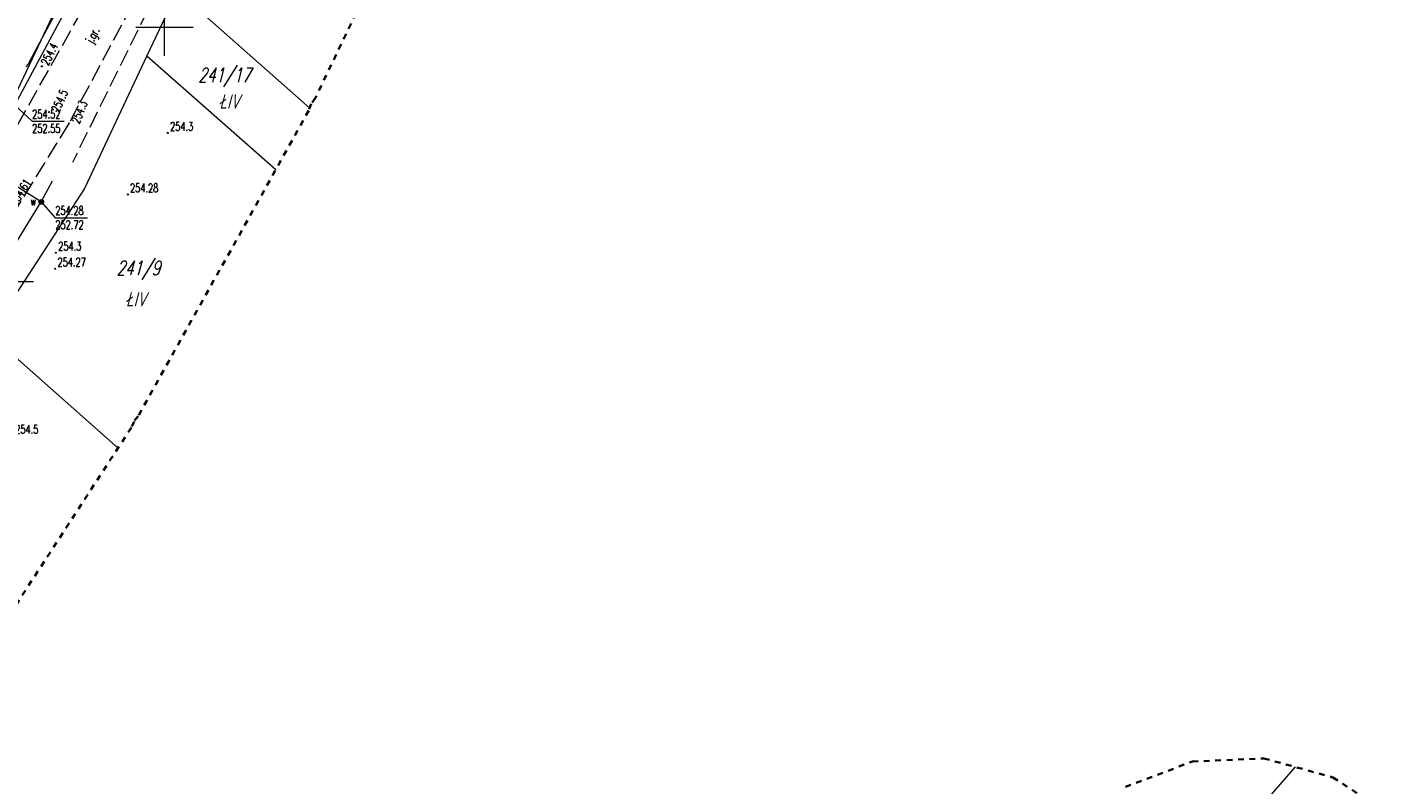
# Model space of a CAD drawing. Header units: metres. Extents: x 7443272 to 7443636, y 5636784 to 5637178.
# Tile 11 of 17: x 7443388 to 7443507, y 5636984 to 5637050. Entities that reach past the tile are written whole.
import ezdxf
from ezdxf.enums import TextEntityAlignment as Align

# ---------------------------------------------------------------- set-up
doc = ezdxf.new("R2010")
doc.units = ezdxf.units.M
doc.header["$MEASUREMENT"] = 0
for name, pattern in [('1', [0]), ('1_OTKJ', [2, 1.5, -0.5]), ('1_SUEP_A', [0]), ('1_SUKP', [0]), ('1_SUPP_P', [2, 1.5, -0.5]), ('1_SUWP', [0]), ('2_OTKJ', [2, 1.5, -0.5]), ('2_SUEP_A', [0]), ('2_SUKP', [0]), ('2_SUPP_P', [2, 1.5, -0.5]), ('2_SUWP', [0]), ('3', [1, 0.5, -0.5])]:
    doc.linetypes.add(name, pattern=pattern)
doc.layers.get('0').update_dxf_attribs({"color": 250, "linetype": 'CONTINUOUS', "lineweight": 100})
for name, color, linetype, lineweight in [('EUZOU_T_0', 96, 'CONTINUOUS', 25), ('GRANICE_EWID_L_0', 3, '1', 18), ('KRZYZE_L_0', 7, '1', 0), ('NUMERY_DZIALEK_T_0', 3, 'CONTINUOUS', 25), ('P_SUWP_L_0', 5, '2_SUPP_P', 18), ('SUEP_L_0', 1, '2_SUEP_A', 18), ('SUKP_L_0', 34, '2_SUKP', 18), ('SUKR_T_0', 34, 'CONTINUOUS', 18), ('SUW_E_T_2', 5, 'CONTINUOUS', 0), ('SUW_T_5', 5, 'CONTINUOUS', 18), ('SUWP_L_0', 5, '2_SUWP', 18), ('SUWR_T_0', 5, 'CONTINUOUS', 18), ('ZAKRES_L_2', 1, '3', 35)]:
    doc.layers.add(name, color=color, linetype=linetype, lineweight=lineweight)
for name, color, linetype, lineweight, true_color in [('OTK_E_T_0', 7, 'CONTINUOUS', 0, 0x7d7d7d), ('OTK_L_0', 7, '1_OTKJ', 18, 0x7d7d7d), ('OTR_T_0', 7, 'CONTINUOUS', 18, 0x7d7d7d), ('OTR_T_1', 7, 'CONTINUOUS', 18, 0x7d7d7d)]:
    doc.layers.add(name, color=color, linetype=linetype, lineweight=lineweight, true_color=true_color)
doc.styles.get("Standard").update_dxf_attribs({"font": 'Simplex.SHX', "width": 0.75})

# ---------------------------------------------------------------- blocks, each defined once
blk = doc.blocks.new('1_SUWW')
at = {"linetype": 'Continuous'}
for radius in [0.2, 0.175, 0.15, 0.125, 0.1, 0.075, 0.05, 0.025, 0.00715]:
    blk.add_circle((0, 0), radius, dxfattribs=at)
blk = doc.blocks.new('1_SUPS')
at = {"linetype": 'Continuous'}
blk.add_circle((0, 0), 0.0625, dxfattribs=at)
blk = doc.blocks.new('2_OTRN')
at = {"linetype": 'Continuous'}
blk.add_circle((0, 0), 0.045, dxfattribs=at)
blk = doc.blocks.new('2_OTRS')
at = {"linetype": 'Continuous'}
blk.add_circle((0, 0), 0.045, dxfattribs=at)

msp = doc.modelspace()

# ---------------------------------------------------------------- linework, layer by layer
at = {"layer": 'GRANICE_EWID_L_0', "linetype": '1'}
for p, q in [((7443394.14, 5637059.33), (7443385.03, 5637040.06)), ((7443401.14, 5637053.15), (7443398.47, 5637047.5)), ((7443401.14, 5637053.15), (7443412.7, 5637042.94)), ((7443398.47, 5637047.5), (7443393, 5637035.89)), ((7443398.47, 5637047.5), (7443409.73, 5637037.56)), ((7443393, 5637035.89), (7443384.7, 5637023.18)), ((7443384.7, 5637023.18), (7443395.95, 5637013.19)), ((7443498.82, 5636985.32), (7443489.75, 5636974.9))]:
    msp.add_line(p, q, dxfattribs=at)
at = {"layer": 'KRZYZE_L_0', "linetype": '1'}
for p, q in [((7443400, 5637047.5), (7443400, 5637052.5)), ((7443397.5, 5637050), (7443402.5, 5637050))]:
    msp.add_line(p, q, dxfattribs=at)
at = {"layer": 'OTK_L_0', "linetype": '2_OTKJ'}
for p, q in [((7443384.22, 5637036.21), (7443397.79, 5637060.36)), ((7443400.95, 5637059), (7443391.64, 5637041.59)), ((7443391.64, 5637041.59), (7443386.98, 5637034.05))]:
    msp.add_line(p, q, dxfattribs=at)
at = {"layer": 'P_SUWP_L_0', "linetype": '1_SUPP_P'}
msp.add_line((7443406.53, 5637067.69), (7443391.96, 5637038.19), dxfattribs=at)
at = {"layer": 'SUEP_L_0', "linetype": '1_SUEP_A'}
for p, q in [((7443390.55, 5637051.41), (7443388.67, 5637047.88)), ((7443388.67, 5637047.88), (7443388.1, 5637046.79)), ((7443388.1, 5637046.79), (7443387.88, 5637046.55))]:
    msp.add_line(p, q, dxfattribs=at)
at = {"layer": 'SUKP_L_0', "linetype": '1_SUKP'}
msp.add_line((7443386.93, 5637043.18), (7443395.84, 5637059.92), dxfattribs=at)
at = {"layer": 'SUKR_T_0', "linetype": 'Continuous'}
for p, q in [((7443386.93, 5637043.18), (7443388.43, 5637041.78)), ((7443388.43, 5637041.78), (7443391.23, 5637041.78))]:
    msp.add_line(p, q, dxfattribs=at)
at = {"layer": 'SUWP_L_0', "linetype": '1_SUWP'}
for p, q in [((7443389.23, 5637034.73), (7443375.63, 5637043.2)), ((7443389.23, 5637034.73), (7443390.22, 5637036.58)), ((7443383.58, 5637025.55), (7443389.23, 5637034.73))]:
    msp.add_line(p, q, dxfattribs=at)
at = {"layer": 'SUWR_T_0', "linetype": 'Continuous'}
for p, q in [((7443389.23, 5637034.73), (7443390.46, 5637033.35)), ((7443390.46, 5637033.35), (7443393.26, 5637033.35)), ((7443385.75, 5637027.76), (7443388.55, 5637027.76))]:
    msp.add_line(p, q, dxfattribs=at)
at = {"layer": 'ZAKRES_L_2', "linetype": '3'}
for p, q in [((7443429.27, 5637077.38), (7443413.19, 5637043.82)), ((7443413.19, 5637043.82), (7443412.83, 5637043.31)), ((7443412.61, 5637042.72), (7443397.7, 5637016)), ((7443412.83, 5637043.31), (7443412.61, 5637042.72)), ((7443397.34, 5637015.54), (7443397.11, 5637015.01)), ((7443397.7, 5637016), (7443397.34, 5637015.54)), ((7443397.11, 5637015.01), (7443380.07, 5636988.79)), ((7443483.99, 5636983.58), (7443489.85, 5636985.79)), ((7443489.85, 5636985.79), (7443496.1, 5636986.07)), ((7443496.1, 5636986.07), (7443502.13, 5636984.41)), ((7443502.13, 5636984.41), (7443507.36, 5636980.97))]:
    msp.add_line(p, q, dxfattribs=at)

# ---------------------------------------------------------------- block references
at = {"layer": 'OTR_T_0'}
for p in [(7443396.79, 5637035.38), (7443390.45, 5637028.89)]:
    msp.add_blockref('2_OTRS', p, dxfattribs=at)
at = {"layer": 'OTR_T_1'}
for p in [(7443389.29, 5637046.59), (7443389.89, 5637042.59), (7443391.64, 5637041.59), (7443400.29, 5637040.76), (7443390.51, 5637030.28)]:
    msp.add_blockref('2_OTRN', p, dxfattribs=at)
at = {"layer": 'SUW_T_5'}
msp.add_blockref('1_SUWW', (7443389.23, 5637034.73), dxfattribs=at)
at = {"layer": 'SUWR_T_0'}
msp.add_blockref('1_SUPS', (7443389.23, 5637034.73), dxfattribs=at)

# ---------------------------------------------------------------- texts
at = {"layer": 'EUZOU_T_0', "oblique": 15, "width": 0.7}
for p in [(7443404.79, 5637044.14), (7443396.62, 5637026.84)]:
    msp.add_text('ŁIV', height=1.25, dxfattribs=at).set_placement(p, align=Align.TOP_LEFT)
at = {"layer": 'NUMERY_DZIALEK_T_0', "oblique": 15, "width": 0.7}
for s, p in [('241/17', (7443402.95, 5637045.21)), ('241/9', (7443395.8, 5637028.33))]:
    msp.add_text(s, height=1.25, dxfattribs=at).set_placement(p)
at = {"layer": 'OTK_E_T_0', "width": 0.7}
msp.add_text('j.gr.', height=0.75, rotation=62.5256, dxfattribs=at).set_placement((7443393.8, 5637049.26), align=Align.MIDDLE)
at = {"layer": 'OTR_T_0', "width": 0.7}
msp.add_text('254.61', height=0.75, rotation=57.8632, dxfattribs=at).set_placement((7443387.07, 5637034.34))
for s, p in [('254.28', (7443396.99, 5637035.58)), ('254.27', (7443390.65, 5637029.09))]:
    msp.add_text(s, height=0.75, dxfattribs=at).set_placement(p)
at = {"layer": 'OTR_T_1', "width": 0.7}
msp.add_text('254.4', height=0.75, rotation=63.9994, dxfattribs=at).set_placement((7443389.5, 5637046.75), align=Align.MIDDLE_LEFT)
for s, rotation, p in [('254.5', 66.1094, (7443390.09, 5637042.79)), ('254.3', 68.1035, (7443391.84, 5637041.79))]:
    msp.add_text(s, height=0.75, rotation=rotation, dxfattribs=at).set_placement(p, align=Align.TOP_LEFT)
for s, p in [('254.3', (7443400.49, 5637040.96)), ('254.3', (7443390.71, 5637030.48)), ('254.5', (7443386.95, 5637014.47))]:
    msp.add_text(s, height=0.75, dxfattribs=at).set_placement(p)
at = {"layer": 'SUKR_T_0', "width": 0.7}
for s, p in [('254.52', (7443388.43, 5637042.78)), ('252.55', (7443388.43, 5637041.53))]:
    msp.add_text(s, height=0.75, dxfattribs=at).set_placement(p, align=Align.TOP_LEFT)
at = {"layer": 'SUW_E_T_2', "width": 0.7}
msp.add_text('w', height=0.75, dxfattribs=at).set_placement((7443388.28, 5637034.41))
at = {"layer": 'SUWR_T_0', "width": 0.7}
for s, p in [('254.28', (7443390.46, 5637034.35)), ('252.72', (7443390.46, 5637033.1))]:
    msp.add_text(s, height=0.75, dxfattribs=at).set_placement(p, align=Align.TOP_LEFT)

doc.saveas('drawing.dxf')
